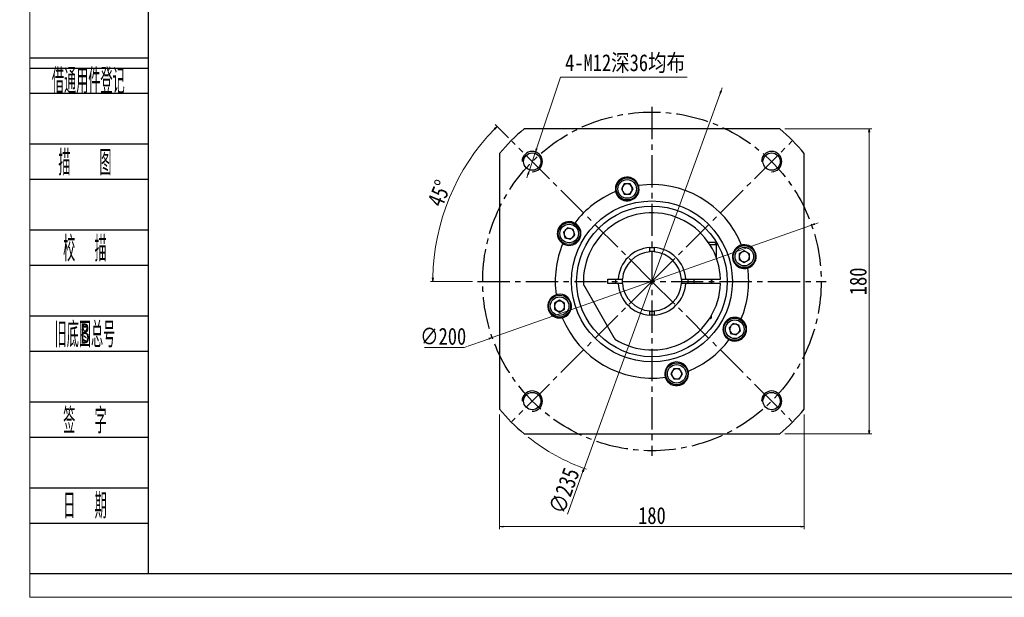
# Model space of a CAD drawing. Header units: millimetres. Extents: x -56 to 1149, y -66 to 764.
# Tile 1 of 5: x -56 to 526, y -66 to 275. Entities that reach past the tile are written whole.
import ezdxf
from ezdxf.enums import TextEntityAlignment as Align

# ---------------------------------------------------------------- set-up
doc = ezdxf.new("R2010")
doc.units = ezdxf.units.MM
doc.set_wipeout_variables(frame=1)
doc.linetypes.add('CENTER2', pattern=[28.575, 19.05, -3.175, 3.175, -3.175])
for name, color, linetype in [('1轮廓实线层', 7, 'Continuous'), ('2细线层', 4, 'Continuous'), ('3中心线层', 1, 'CENTER2'), ('6文字层', 3, 'Continuous')]:
    doc.layers.add(name, color=color, linetype=linetype)
doc.layers.add('图框_外框线', color=7, linetype='Continuous', lineweight=18)
doc.layers.add('尺寸线层', color=3, linetype='Continuous', lineweight=18)
doc.styles.add('PC_TEXTSTYLE', font='ISOCP.SHX', dxfattribs={"width": 0.707, "bigfont": 'GBCBIG.SHX'})
doc.styles.get("Standard").update_dxf_attribs({"font": 'SimSun.ttf'})
doc.styles.add('宋体', font='SimSun.ttf', dxfattribs={"width": 0.8})
doc.dimstyles.new('A水平标注', dxfattribs={"dimtxt": 3.5, "dimasz": 2, "dimexe": 1.5, "dimexo": 3, "dimgap": 1.1, "dimtad": 1, "dimtoh": 1, "dimdec": 1, "dimdsep": 46, "dimtxsty": '宋体', "dimblk": 'OPEN', "dimcen": 3, "dimclrd": 3, "dimclre": 3, "dimclrt": 6, "dimadec": 0, "dimazin": 0, "dimtm": 1e-09, "dimtfac": 1, "dimtdec": 1, "dimtix": 1, "dimtmove": 0, "dimatfit": 3, "dimldrblk": 'OPEN', "dimfxl": 0, "dimlwd": 13, "dimlwe": 13, "dimarcsym": 0})
doc.dimstyles.new('A水平标注$0', dxfattribs={"dimtxt": 3.5, "dimasz": 2, "dimexe": 1.5, "dimexo": 3, "dimgap": 1.1, "dimtad": 1, "dimtoh": 1, "dimdec": 4, "dimdsep": 46, "dimtxsty": '宋体', "dimblk": 'OPEN', "dimcen": 3, "dimclrd": 3, "dimclre": 3, "dimclrt": 6, "dimadec": 0, "dimazin": 0, "dimtm": 1e-09, "dimtfac": 1, "dimtdec": 4, "dimtix": 1, "dimtmove": 0, "dimatfit": 3, "dimldrblk": 'OPEN', "dimfxl": 0, "dimlwd": 13, "dimlwe": 13, "dimarcsym": 0})

# ---------------------------------------------------------------- blocks, each defined once
blk = doc.blocks.new('_Open')
at = {"color": 0, "linetype": 'ByBlock', "lineweight": -2}
for p, q in [((-1, 0.17), (0, 0)), ((-1, -0.17), (0, 0)), ((0, 0), (-1, 0))]:
    blk.add_line(p, q, dxfattribs=at)
blk = doc.blocks.new('*D38')
at = {"layer": 'Defpoints', "color": 0, "transparency": 16777216}
for p in [(248.96, 196.83), (245.16, 185.45)]:
    blk.add_point(p, dxfattribs=at)
at = {"layer": '尺寸线层', "color": 3, "lineweight": 13, "transparency": 16777216}
for p, q in [((263.69, 240.91), (249.59, 198.73)), ((338.58, 240.91), (263.69, 240.91)), ((245.16, 185.45), (248.96, 196.83)), ((244.52, 183.55), (243.89, 181.65))]:
    blk.add_line(p, q, dxfattribs=at)
at = {"layer": '尺寸线层', "color": 3, "lineweight": 13, "transparency": 16777216, "xscale": 2, "yscale": 2, "zscale": 2}
for p, rotation in [((248.96, 196.83), 251.5231368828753), ((245.16, 185.45), 71.52313688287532)]:
    blk.add_blockref('_Open', p, dxfattribs=dict(at, rotation=rotation))
at = {"layer": '尺寸线层', "color": 6, "transparency": 16777216, "insert": (301.88, 249.01), "char_height": 10, "attachment_point": 5, "style": '宋体', "bg_fill": 3, "box_fill_scale": 1.1, "bg_fill_color": 256, "bg_fill_true_color": 13158600, "bg_fill_transparency": 0}
blk.add_mtext('4-M12深36均布', dxfattribs=at)
blk = doc.blocks.new('*D39')
at = {"layer": 'Defpoints', "color": 0, "transparency": 16777216}
blk.add_point((357.91, 230.86), dxfattribs=at)
at = {"layer": '尺寸线层', "color": 3, "lineweight": 13, "transparency": 16777216}
for p, q in [((358.6, 232.74), (359.28, 234.62)), ((267.79, -17.08), (276.94, 8.12))]:
    blk.add_line(p, q, dxfattribs=at)
at = {"layer": '尺寸线层', "color": 3, "lineweight": 13, "transparency": 16777216, "xscale": 2, "yscale": 2, "zscale": 2, "rotation": 250.0233156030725}
blk.add_blockref('_Open', (357.91, 230.86), dxfattribs=at)
at = {"layer": '尺寸线层', "color": 6, "transparency": 16777216, "insert": (265.91, -3.2), "char_height": 10, "attachment_point": 5, "rotation": 70.02332, "style": '宋体', "bg_fill": 3, "box_fill_scale": 1.1, "bg_fill_color": 256, "bg_fill_true_color": 13158600, "bg_fill_transparency": 0}
blk.add_mtext('∅235', dxfattribs=at)
at = {"layer": 'Defpoints', "color": 0, "transparency": 16777216}
blk.add_point((277.63, 10), dxfattribs=at)
at = {"layer": '尺寸线层', "color": 3, "lineweight": 13, "transparency": 16777216}
blk.add_line((357.91, 230.86), (277.63, 10), dxfattribs=at)
blk.add_arc((317.77, 120.43), 117.5, 231.45512, 250.75475, dxfattribs=at)
at = {"layer": '尺寸线层', "color": 3, "lineweight": 13, "transparency": 16777216, "xscale": 2, "yscale": 2, "zscale": 2, "rotation": 70.02331560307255}
blk.add_blockref('_Open', (277.63, 10), dxfattribs=at)
blk = doc.blocks.new('*D40')
at = {"layer": 'Defpoints', "color": 0, "transparency": 16777216}
for p in [(227.77, 44.89), (407.77, 44.89), (407.77, -24.38)]:
    blk.add_point(p, dxfattribs=at)
at = {"layer": '尺寸线层', "color": 3, "lineweight": 13, "transparency": 16777216}
for p, q in [((227.77, 41.89), (227.77, -25.88)), ((407.77, 41.89), (407.77, -25.88)), ((229.77, -24.38), (405.77, -24.38))]:
    blk.add_line(p, q, dxfattribs=at)
at = {"layer": '尺寸线层', "color": 3, "lineweight": 13, "transparency": 16777216, "xscale": 2, "yscale": 2, "zscale": 2, "rotation": 180}
blk.add_blockref('_Open', (227.77, -24.38), dxfattribs=at)
at = {"layer": '尺寸线层', "color": 3, "lineweight": 13, "transparency": 16777216, "xscale": 2, "yscale": 2, "zscale": 2}
blk.add_blockref('_Open', (407.77, -24.38), dxfattribs=at)
at = {"layer": '尺寸线层', "color": 6, "transparency": 16777216, "insert": (317.77, -17.88), "char_height": 10, "attachment_point": 5, "style": '宋体', "bg_fill": 3, "box_fill_scale": 1.1, "bg_fill_color": 256, "bg_fill_true_color": 13158600, "bg_fill_transparency": 0}
blk.add_mtext('180', dxfattribs=at)
blk = doc.blocks.new('*D41')
at = {"layer": 'Defpoints', "color": 0, "transparency": 16777216}
for p in [(235.04, 203.16), (205.67, 185.15), (214.77, 120.43), (317.77, 120.43), (420.77, 120.43)]:
    blk.add_point(p, dxfattribs=at)
at = {"layer": '尺寸线层', "color": 3, "lineweight": 13, "transparency": 16777216}
for p, q in [((232.92, 205.28), (225.18, 213.02)), ((211.77, 120.43), (186.83, 120.43))]:
    blk.add_line(p, q, dxfattribs=at)
blk.add_arc((317.77, 120.43), 129.44, 135.88527, 179.11473, dxfattribs=at)
at = {"layer": '尺寸线层', "color": 3, "lineweight": 13, "transparency": 16777216, "xscale": 2, "yscale": 2, "zscale": 2}
for p, rotation in [((226.24, 211.96), 45.4426371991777), ((188.33, 120.43), 269.5573628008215)]:
    blk.add_blockref('_Open', p, dxfattribs=dict(at, rotation=rotation))
at = {"layer": '尺寸线层', "color": 6, "transparency": 16777216, "insert": (192.17, 172.45), "char_height": 10, "attachment_point": 5, "rotation": 67.5, "style": '宋体', "bg_fill": 3, "box_fill_scale": 1.1, "bg_fill_color": 256, "bg_fill_true_color": 13158600, "bg_fill_transparency": 0}
blk.add_mtext('45°', dxfattribs=at)
blk = doc.blocks.new('*D42')
at = {"layer": 'Defpoints', "color": 0, "transparency": 16777216}
for p in [(412.1, 153.61), (223.44, 87.24)]:
    blk.add_point(p, dxfattribs=at)
at = {"layer": '尺寸线层', "color": 3, "lineweight": 13, "transparency": 16777216}
for p, q in [((412.1, 153.61), (223.44, 87.24)), ((413.99, 154.28), (415.88, 154.94)), ((206.9, 81.43), (221.55, 86.58)), ((183.45, 81.43), (206.9, 81.43))]:
    blk.add_line(p, q, dxfattribs=at)
at = {"layer": '尺寸线层', "color": 3, "lineweight": 13, "transparency": 16777216, "xscale": 2, "yscale": 2, "zscale": 2}
for p, rotation in [((412.1, 153.61), 199.3808903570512), ((223.44, 87.24), 19.38089035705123)]:
    blk.add_blockref('_Open', p, dxfattribs=dict(at, rotation=rotation))
at = {"layer": '尺寸线层', "color": 6, "transparency": 16777216, "insert": (194.42, 87.93), "char_height": 10, "attachment_point": 5, "style": '宋体', "bg_fill": 3, "box_fill_scale": 1.1, "bg_fill_color": 256, "bg_fill_true_color": 13158600, "bg_fill_transparency": 0}
blk.add_mtext('∅200', dxfattribs=at)
blk = doc.blocks.new('*D43')
at = {"layer": 'Defpoints', "color": 0, "transparency": 16777216}
for p in [(393.31, 210.43), (446.14, 210.43), (393.31, 30.43)]:
    blk.add_point(p, dxfattribs=at)
at = {"layer": '尺寸线层', "color": 3, "lineweight": 13, "transparency": 16777216}
for p, q in [((396.31, 210.43), (447.64, 210.43)), ((446.14, 32.43), (446.14, 208.43)), ((396.31, 30.43), (447.64, 30.43))]:
    blk.add_line(p, q, dxfattribs=at)
at = {"layer": '尺寸线层', "color": 3, "lineweight": 13, "transparency": 16777216, "xscale": 2, "yscale": 2, "zscale": 2}
for p, rotation in [((446.14, 210.43), 90), ((446.14, 30.43), 270)]:
    blk.add_blockref('_Open', p, dxfattribs=dict(at, rotation=rotation))
at = {"layer": '尺寸线层', "color": 6, "transparency": 16777216, "insert": (439.64, 120.43), "char_height": 10, "attachment_point": 5, "rotation": 90, "style": '宋体', "bg_fill": 3, "box_fill_scale": 1.1, "bg_fill_color": 256, "bg_fill_true_color": 13158600, "bg_fill_transparency": 0}
blk.add_mtext('180', dxfattribs=at)

msp = doc.modelspace()

# ---------------------------------------------------------------- linework, layer by layer
at = {"layer": '1轮廓实线层'}
for p, q in [((393.30977, 210.42812), (242.23032, 210.42812)), ((227.77004, 195.96784), (227.77004, 44.88839)), ((407.77005, 44.88839), (407.77005, 195.96784)), ((301.41472, 178.00292), (299.68267, 175.00292)), ((299.68267, 175.00292), (301.41472, 172.00292)), ((304.87882, 178.00292), (301.41472, 178.00292)), ((306.61087, 175.00292), (304.87882, 178.00292)), ((304.87882, 172.00292), (306.61087, 175.00292)), ((301.41472, 172.00292), (304.87882, 172.00292)), ((267.94304, 152.02418), (265.49355, 149.57469)), ((271.2891, 151.1276), (267.94304, 152.02418)), ((265.49355, 149.57469), (266.39012, 146.22862)), ((266.39012, 146.22862), (269.73619, 145.33205)), ((269.73619, 145.33205), (272.18568, 147.78154)), ((272.18568, 147.78154), (271.2891, 151.1276)), ((316.52005, 138.46219), (316.52005, 139.88801)), ((319.02005, 139.88801), (319.02005, 138.46219)), ((354.52005, 143.42811), (351.10546, 143.42811)), ((351.93417, 142.17811), (355.77004, 142.17811)), ((372.34486, 138.51549), (369.34485, 136.78344)), ((369.34485, 136.78344), (369.34485, 133.31934)), ((375.34485, 136.78344), (372.34486, 138.51549)), ((375.34485, 133.31934), (375.34485, 136.78344)), ((369.34485, 133.31934), (372.34486, 131.58729)), ((372.34486, 131.58729), (375.34485, 133.31934)), ((277.87533, 117.52778), (295.31093, 87.32844)), ((291.77004, 119.17811), (291.77004, 121.67811)), ((291.77004, 121.67811), (296.80728, 121.67811)), ((296.80728, 119.17811), (291.77004, 119.17811)), ((298.31015, 121.67811), (299.73596, 121.67811)), ((299.73596, 119.17811), (298.31015, 119.17811)), ((335.80413, 121.67811), (337.22994, 121.67811)), ((337.22994, 119.17811), (335.80413, 119.17811)), ((338.73281, 121.67811), (357.75051, 121.67811)), ((357.75051, 119.17811), (338.73281, 119.17811)), ((263.19524, 109.26894), (260.19524, 107.53689)), ((260.19524, 107.53689), (260.19524, 104.07279)), ((266.19524, 107.53689), (263.19524, 109.26894)), ((266.19524, 104.07279), (266.19524, 107.53689)), ((260.19524, 104.07279), (263.19524, 102.34073)), ((263.19524, 102.34073), (266.19524, 104.07279)), ((316.52005, 100.96822), (316.52005, 102.39403)), ((319.02005, 102.39403), (319.02005, 100.96822)), ((351.77372, 98.42811), (352.37005, 98.42811)), ((352.77005, 98.82811), (352.0292, 98.82811)), ((365.8039, 95.52418), (363.35441, 93.07469)), ((369.14997, 94.6276), (365.8039, 95.52418)), ((370.04654, 91.28154), (369.14997, 94.6276)), ((363.35441, 93.07469), (364.25099, 89.72862)), ((364.25099, 89.72862), (367.59705, 88.83205)), ((367.59705, 88.83205), (370.04654, 91.28154)), ((330.66127, 68.8533), (328.92922, 65.8533)), ((328.92922, 65.8533), (330.66127, 62.8533)), ((334.12537, 68.8533), (330.66127, 68.8533)), ((335.85742, 65.8533), (334.12537, 68.8533)), ((334.12537, 62.8533), (335.85742, 65.8533)), ((330.66127, 62.8533), (334.12537, 62.8533)), ((242.23032, 30.42811), (393.30977, 30.42811))]:
    msp.add_line(p, q, dxfattribs=at)
at = {"layer": '1轮廓实线层', "flags": 128}
for points in [[(316.52005, 140.38901), (317.77005, 140.42811), (319.02005, 140.38901)], [(353.24803, 119.17811), (353.27005, 120.42811), (353.24803, 121.67811)], [(319.02005, 100.46721), (317.77005, 100.42811), (316.52005, 100.46721)]]:
    msp.add_lwpolyline(points, dxfattribs=at)
at = {"layer": '1轮廓实线层'}
for centre, radius in [((247.05937, 191.13879), 5.1), ((388.48072, 191.13879), 5.1), ((303.14677, 175.00292), 6.5), ((303.14677, 175.00292), 5.5), ((317.77005, 120.42811), 47.5), ((317.77005, 120.42811), 44.5), ((268.83961, 148.67811), 6.5), ((268.83961, 148.67811), 5.5), ((372.34485, 135.05139), 6.5), ((372.34485, 135.05139), 5.5), ((263.19524, 105.80484), 6.5), ((263.19524, 105.80484), 5.5), ((366.70048, 92.17811), 6.5), ((366.70048, 92.17811), 5.5), ((332.39332, 65.8533), 6.5), ((332.39332, 65.8533), 5.5), ((247.05937, 49.71743), 5.1), ((388.48072, 49.71743), 5.1)]:
    msp.add_circle(centre, radius, dxfattribs=at)
for centre, radius, start, end in [((317.77005, 120.42811), 117.5, 130.00775391, 139.99224609), ((317.77005, 120.42811), 117.5, 40.00775391, 49.99224609), ((303.14677, 175.00292), 7, 20.9701744, 189.0298256), ((303.14677, 175.00292), 7, 202.6464204, 7.3535796), ((303.14677, 175.00292), 3, 150, 210), ((303.14677, 175.00292), 3, 90, 150), ((303.14677, 175.00292), 3, 30, 90), ((303.14677, 175.00292), 3, 330, 30), ((317.77005, 120.42811), 57.15, 22.03202623, 97.96797377), ((303.14677, 175.00292), 7, 7.3535796, 16.80192696), ((317.77005, 120.42811), 57.15, 112.03202623, 142.96797377), ((303.14677, 175.00292), 7, 193.19807304, 202.6464204), ((303.14677, 175.00292), 3, 210, 270), ((303.14677, 175.00292), 3, 270, 330), ((317.77005, 120.42811), 40.5, 1.76866914, 182.73395555), ((268.83961, 148.67811), 7, 65.9701744, 234.0298256), ((268.83961, 148.67811), 7, 247.6464204, 52.3535796), ((268.83961, 148.67811), 3, 75, 135), ((268.83961, 148.67811), 3, 15, 75), ((268.83961, 148.67811), 7, 52.3535796, 61.80192696), ((268.83961, 148.67811), 3, 135, 195), ((268.83961, 148.67811), 3, 195, 255), ((268.83961, 148.67811), 3, 255, 315), ((268.83961, 148.67811), 3, 315, 15), ((317.77005, 120.42811), 57.15, 157.03202623, 187.96797377), ((268.83961, 148.67811), 7, 238.19807304, 247.6464204), ((317.77005, 120.42811), 20, 93.5833217, 176.4166783), ((317.77005, 120.42811), 20, 3.5833217, 86.4166783), ((354.52005, 142.17811), 1.25, 0, 90), ((372.34485, 135.05139), 7, 112.6464204, 277.3535796), ((372.34485, 135.05139), 7, 103.19807304, 112.6464204), ((372.34485, 135.05139), 7, 290.9701744, 99.0298256), ((317.77005, 120.42811), 17.5, 94.09604376, 175.90395624), ((317.77005, 120.42811), 17.6, 85.92726861, 94.07273139), ((317.77005, 120.42811), 17.5, 4.09604376, 85.90395624), ((372.34485, 135.05139), 3, 120, 180), ((372.34485, 135.05139), 3, 180, 240), ((372.34485, 135.05139), 3, 60, 120), ((372.34485, 135.05139), 3, 0, 60), ((372.34485, 135.05139), 3, 300, 0), ((317.77005, 120.42811), 57.15, 337.03202623, 7.96797377), ((372.34485, 135.05139), 3, 240, 300), ((372.34485, 135.05139), 7, 277.3535796, 286.80192696), ((317.77005, 120.42811), 40.5, 237.26604445, 358.23133086), ((317.77005, 120.42811), 21.5, 176.66697051, 183.33302949), ((317.77005, 120.42811), 20, 183.5833217, 266.4166783), ((317.77005, 120.42811), 17.6, 175.92726861, 184.07273139), ((317.77005, 120.42811), 17.5, 184.09604376, 265.90395624), ((317.77005, 120.42811), 17.5, 274.09604376, 355.90395624), ((317.77005, 120.42811), 20, 273.5833217, 356.4166783), ((317.77005, 120.42811), 17.6, 355.92726861, 4.07273139), ((317.77005, 120.42811), 21.5, 356.66697051, 3.33302949), ((263.19524, 105.80484), 7, 110.9701744, 279.0298256), ((263.19524, 105.80484), 7, 97.3535796, 106.80192696), ((263.19524, 105.80484), 7, 292.6464204, 97.3535796), ((263.19524, 105.80484), 3, 120, 180), ((263.19524, 105.80484), 3, 180, 240), ((263.19524, 105.80484), 3, 60, 120), ((263.19524, 105.80484), 3, 0, 60), ((263.19524, 105.80484), 3, 300, 0), ((263.19524, 105.80484), 3, 240, 300), ((263.19524, 105.80484), 7, 283.19807304, 292.6464204), ((317.77005, 120.42811), 57.15, 202.03202623, 277.96797377), ((317.77005, 120.42811), 17.6, 265.92726861, 274.07273139), ((366.70048, 92.17811), 7, 67.6464204, 232.3535796), ((366.70048, 92.17811), 3, 135, 195), ((366.70048, 92.17811), 7, 245.9701744, 54.0298256), ((366.70048, 92.17811), 3, 75, 135), ((366.70048, 92.17811), 3, 15, 75), ((366.70048, 92.17811), 7, 58.19807304, 67.6464204), ((366.70048, 92.17811), 3, 195, 255), ((366.70048, 92.17811), 3, 255, 315), ((366.70048, 92.17811), 3, 315, 15), ((317.77005, 120.42811), 57.15, 292.03202623, 322.96797377), ((366.70048, 92.17811), 7, 232.3535796, 241.80192696), ((332.39332, 65.8533), 7, 22.6464204, 187.3535796), ((332.39332, 65.8533), 7, 187.3535796, 196.80192696), ((332.39332, 65.8533), 7, 200.9701744, 9.0298256), ((332.39332, 65.8533), 3, 150, 210), ((332.39332, 65.8533), 3, 90, 150), ((332.39332, 65.8533), 3, 210, 270), ((332.39332, 65.8533), 3, 30, 90), ((332.39332, 65.8533), 3, 270, 330), ((332.39332, 65.8533), 3, 330, 30), ((332.39332, 65.8533), 7, 13.19807304, 22.6464204), ((317.77005, 120.42811), 117.5, 220.00775391, 229.99224609), ((317.77005, 120.42811), 117.5, 310.00775391, 319.99224609)]:
    msp.add_arc(centre, radius, start, end, dxfattribs=at)
for points in [[(309.68314, 177.50809), (309.84794, 177.02637)], [(296.33166, 173.40469), (296.23352, 173.90428)], [(271.6901, 155.07145), (272.14726, 154.84735)], [(265.15072, 142.72899), (264.72806, 143.01285)], [(316.52005, 139.88801), (316.52005, 140.38901)], [(319.02005, 140.38901), (319.02005, 139.88801)], [(355.77004, 142.17811), (355.77004, 134.43704)], [(370.74663, 141.86649), (371.24621, 141.96464)], [(316.52005, 137.88341), (316.52005, 138.46219)], [(319.02005, 138.46219), (319.02005, 137.88341)], [(374.85003, 128.51502), (374.3683, 128.35022)], [(277.31614, 118.49633), (277.87533, 117.52778)], [(296.80728, 121.67811), (297.80915, 121.67811)], [(297.80915, 119.17811), (296.80728, 119.17811)], [(297.80915, 121.67811), (298.31015, 121.67811)], [(298.31015, 119.17811), (297.80915, 119.17811)], [(299.73596, 121.67811), (300.31474, 121.67811)], [(300.31474, 119.17811), (299.73596, 119.17811)], [(335.22535, 121.67811), (335.80413, 121.67811)], [(335.80413, 119.17811), (335.22535, 119.17811)], [(337.22994, 121.67811), (337.73094, 121.67811)], [(337.73094, 119.17811), (337.22994, 119.17811)], [(337.73094, 121.67811), (338.73281, 121.67811)], [(338.73281, 119.17811), (337.73094, 119.17811)], [(342.77005, 119.17811), (342.77005, 121.67811)], [(352.77005, 121.67811), (352.77005, 119.17811)], [(357.75051, 121.67811), (358.25075, 121.67811)], [(358.25075, 119.17811), (357.75051, 119.17811)], [(260.69006, 112.3412), (261.17179, 112.506)], [(264.79346, 98.98973), (264.29388, 98.89159)], [(316.52005, 102.39403), (316.52005, 102.97281)], [(316.52005, 100.46721), (316.52005, 100.96822)], [(319.02005, 102.97281), (319.02005, 102.39403)], [(319.02005, 100.96822), (319.02005, 100.46721)], [(352.77005, 100.05043), (352.77005, 98.82811)], [(352.77005, 98.82811), (352.37005, 98.42811)], [(370.38937, 98.12724), (370.81203, 97.84337)], [(295.31093, 87.32844), (295.87012, 86.3599)], [(363.84999, 85.78478), (363.39283, 86.00888)], [(339.20843, 67.45153), (339.30657, 66.95194)], [(325.85695, 63.34813), (325.69215, 63.82985)]]:
    msp.add_open_spline(points, degree=1, dxfattribs=at)
at = {"layer": '2细线层'}
for p, q in [((-49.83387, 252.38637), (20.0623, 252.38637)), ((-49.83387, 246.4153), (20.0623, 246.4153)), ((-49.83387, 231.48762), (20.0623, 231.48762)), ((-49.83387, 201.63227), (20.0623, 201.63227)), ((-49.83387, 180.73353), (20.0623, 180.73353)), ((-49.83387, 150.87818), (20.0623, 150.87818)), ((-49.83387, 129.97944), (20.0623, 129.97944)), ((-49.83387, 100.12409), (20.0623, 100.12409)), ((-49.83387, 79.22534), (20.0623, 79.22534)), ((-49.83387, 49.37), (20.0623, 49.37)), ((-49.83387, 28.47125), (20.0623, 28.47125)), ((-49.83387, -1.3841), (20.0623, -1.3841)), ((-49.83387, -22.28284), (20.0623, -22.28284)), ((-49.83387, -52.13819), (20.0623, -52.13819))]:
    msp.add_line(p, q, dxfattribs=at)
for centre in [(388.48072, 191.13879), (388.48072, 49.71743)]:
    msp.add_arc(centre, 6, 270, 180, dxfattribs=at)
at = {"layer": '3中心线层'}
for p, q in [((317.77005, 223.42811), (317.77005, 17.42811)), ((317.77005, 120.42811), (235.03855, 203.15961)), ((317.77005, 120.42811), (400.50154, 203.15961)), ((214.77005, 120.42811), (420.77005, 120.42811)), ((317.77005, 120.42811), (235.03855, 37.69662)), ((317.77005, 120.42811), (400.50154, 37.69662))]:
    msp.add_line(p, q, dxfattribs=at)
msp.add_circle((317.77005, 120.42811), 100, dxfattribs=at)
at = {"layer": '图框_外框线', "color": 3}
msp.add_lwpolyline([(-49.81106, -66.11286), (1124.06138, -66.11286), (1124.06138, 763.98265), (-49.81106, 763.98265)], close=True, dxfattribs=at)
at = {"layer": '图框_外框线', "color": 3, "lineweight": 25}
msp.add_lwpolyline([(20.0623, -52.13819), (1110.08671, -52.13819), (1110.08671, 750.00798), (20.0623, 750.00798)], close=True, dxfattribs=at)

# ---------------------------------------------------------------- texts
at = {"layer": '6文字层', "color": 3, "style": 'PC_TEXTSTYLE'}
for s, width, p in [('借通用件登记', 0.667, (-15.26481, 239.3473)), ('描   图', 0.6667, (-17.25689, 191.1829)), ('校  描', 0.667, (-17.25689, 140.42881)), ('旧底图总号', 0.667, (-17.25689, 89.67472)), ('签  字', 0.667, (-17.25689, 38.92062)), ('日  期', 0.667, (-17.23827, -11.5355))]:
    msp.add_text(s, height=14.927674, dxfattribs=dict(at, width=width)).set_placement(p, align=Align.MIDDLE)
at = {"layer": '6文字层', "width": 0.707}
msp.add_text('B', height=11.94214, dxfattribs=at).set_placement((-17.25689, 89.67472), align=Align.MIDDLE)

# ---------------------------------------------------------------- next in the draw order: dimensions: what is measured, and where the dimension line sits
at = {"layer": '尺寸线层'}
dim = msp.add_diameter_dim_2p(p1=(245.15784, 185.44808), p2=(248.9609, 196.8295), text='4-M12深36均布', dimstyle='A水平标注', override={"dimtxt": 10, "dimgap": 1.5, "dimdec": 4, "dimtdec": 4}, dxfattribs=at)
dim.commit()
dim.dimension.update_dxf_attribs({"geometry": '*D38', "text_midpoint": (301.88405, 240.91323), "dimtype": 163})

# ---------------------------------------------------------------- next in the draw order: dimensions: what is measured, and where the dimension line sits
dim = msp.add_diameter_dim_2p(p1=(357.91248, 230.85834), p2=(277.62761, 9.99788), dimstyle='A水平标注', override={"dimtxt": 10, "dimgap": 1.5, "dimdec": 4, "dimtdec": 4}, dxfattribs=at)
dim.commit()
dim.dimension.update_dxf_attribs({"geometry": '*D39', "text_midpoint": (265.91413, -3.19944)})

# ---------------------------------------------------------------- next in the draw order: linework, layer by layer
at = {"layer": '2细线层'}
msp.add_arc((247.05937, 191.13879), 6, 270, 180, dxfattribs=at)

# ---------------------------------------------------------------- next in the draw order: dimensions: what is measured, and where the dimension line sits
at = {"layer": '尺寸线层'}
dim = msp.add_linear_dim(base=(407.77005, -24.38167), p1=(227.77004, 44.88839), p2=(407.77005, 44.88839), dimstyle='A水平标注$0', override={"dimtxt": 10, "dimgap": 1.5}, dxfattribs=at)
dim.commit()
dim.dimension.update_dxf_attribs({"geometry": '*D40', "text_midpoint": (317.77005, -24.38167), "dimtype": 160})

# ---------------------------------------------------------------- next in the draw order: linework, layer by layer
at = {"layer": '2细线层'}
msp.add_arc((247.05937, 49.71743), 6, 270, 180, dxfattribs=at)

# ---------------------------------------------------------------- next in the draw order: dimensions: what is measured, and where the dimension line sits
at = {"layer": '尺寸线层'}
dim = msp.add_angular_dim_2l(base=(205.669, 185.14968), line1=((214.77005, 120.42811), (420.77005, 120.42811)), line2=((317.77005, 120.42811), (235.03855, 203.15961)), dimstyle='A水平标注', override={"dimtxt": 10, "dimgap": 1.5, "dimdec": 4, "dimtdec": 4}, dxfattribs=at)
dim.commit()
dim.dimension.update_dxf_attribs({"geometry": '*D41', "text_midpoint": (192.17496, 172.4513)})

# ---------------------------------------------------------------- next in the draw order: wipeouts: each hides what was drawn before it
msp.add_wipeout([(234.05049, 131.48233), (234.92508, 139.53498), (256.25678, 137.21815), (255.38218, 129.1655)]).dxf.layer = '1轮廓实线层'

# ---------------------------------------------------------------- next in the draw order: dimensions: what is measured, and where the dimension line sits
dim = msp.add_diameter_dim_2p(p1=(412.10338, 153.61276), p2=(223.43671, 87.24346), dimstyle='A水平标注', override={"dimtxt": 10, "dimgap": 1.5, "dimdec": 4, "dimtdec": 4}, dxfattribs=at)
dim.commit()
dim.dimension.update_dxf_attribs({"geometry": '*D42', "text_midpoint": (194.4247, 81.42503), "dimtype": 163})

# ---------------------------------------------------------------- next in the draw order: dimensions: what is measured, and where the dimension line sits
dim = msp.add_linear_dim(base=(446.13653, 210.42812), p1=(393.30977, 30.42811), p2=(393.30977, 210.42812), angle=90, dimstyle='A水平标注$0', override={"dimtxt": 10, "dimgap": 1.5}, dxfattribs=at)
dim.commit()
dim.dimension.update_dxf_attribs({"geometry": '*D43', "text_midpoint": (439.63653, 120.42811)})

doc.saveas('drawing.dxf')
